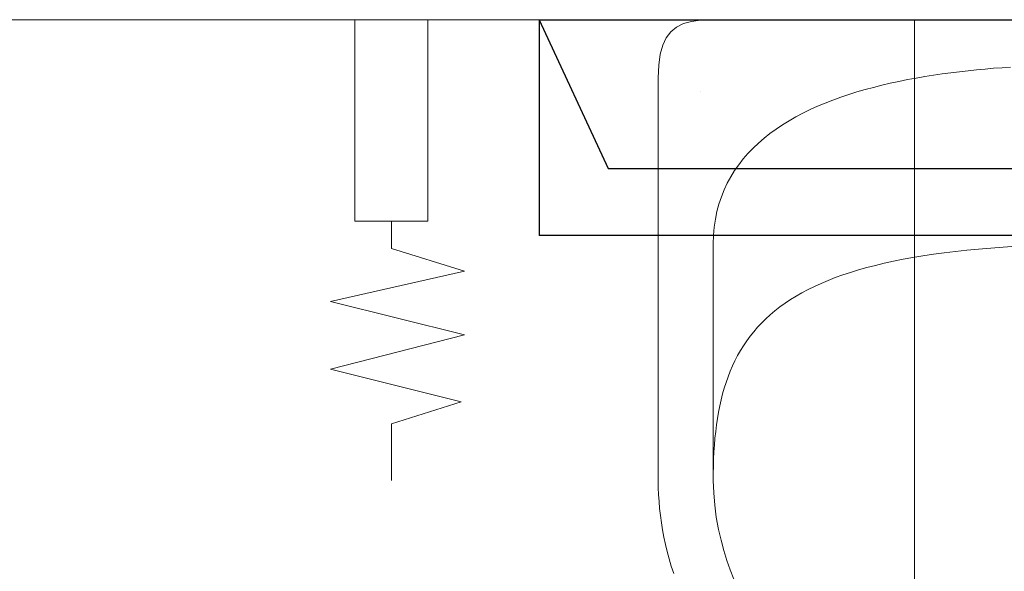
# Model space of a CAD drawing. Header units: centimetres. Extents: x 88729 to 133553, y -16225 to 14174.
# Tile 111 of 231: x 91327 to 91381, y -6656 to -6626. Entities that reach past the tile are written whole.
import ezdxf
from ezdxf.enums import TextEntityAlignment as Align

# ---------------------------------------------------------------- set-up
doc = ezdxf.new("R2010")
doc.units = ezdxf.units.CM
doc.layers.add('A-ARMATURA', color=252, linetype='Continuous', lineweight=5)
doc.layers.add('E_Istn_pozostaje', color=132, linetype='Continuous', lineweight=25)
for name, color, linetype in [('A-SCIANY', 252, 'Continuous'), ('A-SUFITY', 252, 'Continuous'), ('E_PODKLAD', 7, 'Continuous'), ('R-MET-IWE', 252, 'Continuous')]:
    doc.layers.add(name, color=color, linetype=linetype)
doc.styles.get("Standard").update_dxf_attribs({"font": 'txt.shx'})

# ---------------------------------------------------------------- blocks, each defined once
blk = doc.blocks.new('RLX_F50_18W')
at = {"ltscale": 0.1}
for p, q in [((5.9, 31.5), (-5.9, 31.5)), ((-5.9, -31.5), (-5.9, 31.5)), ((5.9, 31.5), (-2.224, 27.739)), ((5.9, 31.5), (5.9, -31.5)), ((-2.224, 27.739), (-2.224, 0))]:
    blk.add_line(p, q, dxfattribs=at)
at = {"ltscale": 0.1, "flags": 9}
blk.add_attdef('RLXLUM', (0, 0), '', height=0.1, dxfattribs=at)
blk = doc.blocks.new('A$C3A7D2EB8')
at = {"layer": 'A-ARMATURA'}
blk.add_line((22.711, 16.627), (22.711, 16.627), dxfattribs=at)
for points in [[(-0.008, 20.535), (22.115, 20.535), (22.679, 20.513), (23.178, 20.443), (23.613, 20.319), (23.987, 20.133), (24.299, 19.879), (24.552, 19.551), (24.746, 19.142), (24.884, 18.645), (24.965, 18.054), (24.992, 17.362), (24.992, -4.665), (24.988, -5.035), (24.973, -5.409), (24.95, -5.788), (24.917, -6.171), (24.873, -6.557), (24.82, -6.947), (24.757, -7.339), (24.682, -7.734), (24.598, -8.13), (24.502, -8.528), (24.396, -8.927), (24.278, -9.327), (24.149, -9.727)], [(20.866, -10.041), (21.061, -9.531), (21.242, -9.005), (21.408, -8.462), (21.562, -7.901), (21.704, -7.32), (21.822, -6.649), (21.908, -5.987), (21.965, -5.32), (21.992, -4.636), (21.992, 8.296), (21.975, 8.758), (21.934, 9.206), (21.87, 9.64), (21.784, 10.059), (21.675, 10.464), (21.545, 10.855), (21.395, 11.232), (21.224, 11.596), (21.034, 11.947), (20.825, 12.286), (20.599, 12.611), (20.354, 12.924), (20.093, 13.225), (19.816, 13.514), (19.523, 13.792), (19.216, 14.058), (18.894, 14.312), (18.558, 14.556), (18.209, 14.789), (17.849, 15.012), (17.476, 15.224), (17.092, 15.427), (16.698, 15.619), (16.294, 15.802), (15.881, 15.976), (15.459, 16.141), (15.03, 16.297), (14.593, 16.445), (14.149, 16.584), (13.7, 16.715), (13.245, 16.838), (12.786, 16.954), (12.323, 17.063), (11.856, 17.164), (11.386, 17.258), (10.914, 17.346), (10.441, 17.427), (9.967, 17.503), (9.493, 17.572), (9.019, 17.636), (8.546, 17.694), (8.075, 17.747), (7.606, 17.795), (7.14, 17.839), (6.678, 17.878), (6.22, 17.913), (5.767, 17.944)], [(21.992, -4.665), (21.99, -4.259), (21.982, -3.86), (21.969, -3.468), (21.95, -3.082), (21.924, -2.703), (21.893, -2.331), (21.855, -1.966), (21.811, -1.607), (21.759, -1.255), (21.701, -0.909), (21.634, -0.57), (21.56, -0.238), (21.478, 0.088), (21.388, 0.407), (21.289, 0.719), (21.182, 1.025), (21.065, 1.325), (20.939, 1.617), (20.804, 1.904), (20.659, 2.184), (20.504, 2.457), (20.339, 2.724), (20.163, 2.985), (19.977, 3.239), (19.779, 3.486), (19.571, 3.727), (19.35, 3.962), (19.118, 4.191), (18.874, 4.413), (18.618, 4.629), (18.349, 4.838), (18.068, 5.041), (17.773, 5.238), (17.466, 5.428), (17.145, 5.613), (16.81, 5.79), (16.461, 5.962), (16.097, 6.128), (15.72, 6.287), (15.327, 6.44), (14.92, 6.587), (14.497, 6.728), (14.059, 6.862), (13.605, 6.991), (13.135, 7.113), (12.649, 7.229), (12.146, 7.339), (11.627, 7.443), (11.09, 7.541), (10.537, 7.633), (9.966, 7.719), (9.377, 7.799), (8.77, 7.873), (8.145, 7.941), (7.501, 8.002), (6.839, 8.058), (6.157, 8.108), (5.457, 8.152)]]:
    blk.add_lwpolyline(points, dxfattribs=at)
blk = doc.blocks.new('A$C1D21525B')
at = {"layer": 'A-ARMATURA'}
blk.add_lwpolyline([(0, 11.006), (0, 12.496), (-3.985, 13.735), (3.321, 15.395), (-3.985, 17.22), (3.321, 19.094), (-3.819, 20.871), (0, 22.08), (0, 25.18)], dxfattribs=at)
blk.add_lwpolyline([(1.993, 0), (-1.993, 0), (-1.993, 11.006), (1.993, 11.006)], close=True, dxfattribs=at)
blk = doc.blocks.new('A$Ce817dbbb')
at = {"layer": 'A-SCIANY', "color": 252, "lineweight": 9, "ltscale": 3}
blk.add_line((14.104, -17091.017), (-140.896, -17091.017), dxfattribs=at)
at = {"layer": 'A-SUFITY', "lineweight": 0, "ltscale": 0.1}
blk.add_lwpolyline([(-25.896, -17314.017), (-25.896, -17091.017)], dxfattribs=at)
at = {"layer": 'A-ARMATURA', "color": 252, "lineweight": 9, "rotation": 180}
blk.add_blockref('A$C1D21525B', (-54.452, -17091.017), dxfattribs=at)
at = {"layer": 'A-ARMATURA', "color": 252, "lineweight": 9, "xscale": -1}
blk.add_blockref('A$C3A7D2EB8', (-14.89, -17111.552), dxfattribs=at)
at = {"layer": 'R-MET-IWE', "color": 252, "lineweight": 9, "width": 0.75}
for tag, rotation, p in [('0-', 90, (-1139.045, -4143.611)), ('0-', 90, (-1113.045, -4143.611)), ('0-', 90, (-1087.045, -4143.611)), ('2-', 90, (-796.045, -4143.611)), ('2-', 90, (-505.045, -4143.611)), ('0-', 90, (-480.045, -4143.611)), ('0-', 90, (-456.045, -4143.611)), ('2-', 90, (-166.045, -4143.611)), ('2-', 90, (-625.663, -4833.611)), ('2-', 90, (-599.663, -4833.611)), ('2-', 90, (-573.663, -4833.611)), ('0-', 180, (-2169.638, -4848.468)), ('0-', 180, (-2169.638, -4873.468)), ('0-', 180, (-2169.638, -4899.468)), ('-2', 90, (-1661.47, -4961.645)), ('-2', 90, (-1636.47, -4961.645)), ('0-', 270, (-1489.782, -4968.061)), ('0-', 270, (-1464.782, -4968.061)), ('0-', 270, (-1439.782, -4968.061)), ('0-', 270, (-1364.782, -4968.061)), ('0-', 270, (-1339.782, -4968.061)), ('0-', 270, (-1314.782, -4968.061)), ('0-', 270, (328.218, -4968.061)), ('0-', 270, (354.218, -4968.061)), ('0-', 270, (1256.218, -4968.061)), ('0-', 270, (1282.218, -4968.061)), ('0-', 90, (-513.045, -5496.611)), ('0-', 90, (-487.045, -5496.611)), ('K.S.-', 90, (-487.045, -5766.111)), ('0-', 90, (-513.045, -5766.111)), ('1-', 90, (-539.045, -6114.611)), ('0-', 90, (-513.045, -6114.611)), ('0-', 90, (-487.045, -6114.611)), ('0-', 90, (301.955, -6545.611)), ('0-', 90, (327.955, -6545.611)), ('0-', 90, (353.955, -6545.611)), ('0-', 90, (416.113, -6545.611)), ('0-', 90, (1255.955, -6545.611)), ('0-', 90, (1281.955, -6545.611)), ('1-', 90, (2382.955, -6845.611)), ('1-', 90, (2408.955, -6845.611)), ('1-', 90, (2434.955, -6845.611)), ('1-', 90, (2827.955, -6845.611)), ('1-', 90, (2853.955, -6845.611)), ('1-', 90, (2879.955, -6845.611)), ('<-2', 90, (-910.64, -10482.409)), ('2->', 90, (-718.146, -10854.38)), ('2->', 90, (-692.146, -10854.38)), ('2->', 90, (-744.146, -10870.803)), ('-0', 90, (-186.093, -12450.121)), ('1-', 90, (2264.472, -12866.38)), ('1-', 90, (2290.472, -12866.38)), ('1-', 90, (2316.472, -12866.38)), ('1-', 90, (2709.472, -12866.38)), ('1-', 90, (2735.472, -12866.38)), ('1-', 90, (2761.472, -12866.38)), ('<-KL', 90, (-700.012, -16780.913)), ('-0', 90, (-179.939, -18957.533)), ('0->', 90, (-1257.528, -23179.046)), ('0->', 90, (-1231.528, -23179.046)), ('0->', 90, (-1205.528, -23179.046)), ('0->', 90, (-600.528, -23179.046)), ('0->', 90, (-574.528, -23179.046)), ('0->', 90, (-1692.528, -24074.046)), ('0->', 90, (-1666.528, -24074.046)), ('0->', 90, (-1640.528, -24074.046)), ('0->', 90, (-1486.528, -24074.046)), ('0->', 90, (-1460.528, -24074.046)), ('0->', 90, (-1434.528, -24074.046)), ('<-0', 90, (-499.818, -24383.565)), ('<-0', 90, (-298.109, -24383.565)), ('<-0', 180, (-587.122, -25088.859)), ('<-0', 270, (-496.631, -25202.677)), ('<-0', 180, (-1353.253, -25419.359)), ('<-0', 180, (-1187.253, -25444.101)), ('<-0', 90, (-179.614, -25454.222)), ('<-0', 90, (-69.593, -26375.359)), ('<-0', 90, (-43.593, -26375.359))]:
    blk.add_attdef(tag, text='', height=17, rotation=rotation, dxfattribs=at).set_placement(p, align=Align.MIDDLE)
for tag, p in [('2-', (1424.812, -4179.204)), ('2-', (1424.812, -4205.204)), ('K.S.-', (-76.891, -4264.204)), ('KL-', (-613.132, -4292.185)), ('1-', (-613.132, -4312.185)), ('1-', (-613.132, -4332.185)), ('K.S.-', (1414.126, -4333.662)), ('0-', (-70.188, -4341.204)), ('0-', (469.812, -4341.204)), ('1-', (-613.132, -4352.185)), ('0-', (1424.812, -4361.204)), ('0-', (-70.188, -4367.204)), ('1-', (469.812, -4367.204)), ('0-', (1099.812, -4368.204)), ('2-', (1424.812, -4387.204)), ('1-', (-70.188, -4393.204)), ('1-', (469.812, -4393.204)), ('1-', (1099.812, -4394.204)), ('2-', (1424.812, -4413.204)), ('2-', (-70.188, -4419.204)), ('2-', (1099.812, -4420.204)), ('2-', (469.812, -4444.204)), ('K.S.-', (-76.891, -4445.204)), ('2-', (1099.812, -4446.204)), ('2-', (469.812, -4470.204)), ('2-', (-825.188, -4496.204)), ('2-', (-825.188, -4522.204)), ('2-', (-70.188, -4574.204)), ('2-', (-70.188, -4600.204)), ('K.S.-', (1089.126, -4600.662)), ('2-', (1099.812, -4653.204)), ('2-', (-70.188, -4669.204)), ('2-', (1099.812, -4679.204)), ('-1', (1806.777, -4690.779)), ('1-', (-70.188, -4695.204)), ('2-', (1099.812, -4705.204)), ('-1', (1806.777, -4716.295)), ('K.S.-', (-73.204, -4721.204)), ('-1', (1806.777, -4743.07)), ('FR-', (-70.188, -4747.204)), ('0-', (-1066.188, -6382.704)), ('0-', (-1066.188, -6408.704)), ('2-', (1729.812, -6586.204)), ('2-', (1729.812, -6612.204)), ('2-', (1729.812, -6638.204)), ('2-', (1729.812, -6664.204)), ('K.S.-', (469.812, -6788.204)), ('1-', (-962.188, -6915.204)), ('2-', (1729.812, -6923.204)), ('1-', (-460.188, -6923.204)), ('1-', (469.812, -6923.204)), ('1-', (-460.188, -6949.204)), ('1-', (469.812, -6949.204)), ('2-', (1729.812, -6949.204)), ('K.S.-', (2901.812, -6960.204)), ('2-', (1729.812, -6975.204)), ('2-', (1729.812, -7001.204)), ('2-', (-460.188, -7026.204)), ('0-', (469.812, -7026.204)), ('2-', (-460.188, -7052.204)), ('0-', (469.812, -7052.204)), ('2-', (-460.188, -7078.204)), ('2-', (469.812, -7078.204)), ('1-', (2901.812, -7088.204)), ('2-', (469.812, -7104.204)), ('1-', (2901.812, -7114.204)), ('0-', (1729.812, -7131.204)), ('2-', (-460.188, -7141.204)), ('0-', (1729.812, -7157.204)), ('2-', (-460.188, -7167.204)), ('2-', (469.812, -7181.204)), ('2-', (1729.812, -7183.204)), ('0-', (-460.188, -7193.204)), ('2-', (469.812, -7207.204)), ('2-', (1729.812, -7209.204)), ('K.S.-', (-470.874, -7217.662)), ('2-', (469.812, -7233.204)), ('2-', (1729.812, -7235.204)), ('1-', (-460.188, -7245.204)), ('2-', (469.812, -7259.204)), ('2-', (1729.812, -7261.204)), ('2-', (1729.812, -7287.204)), ('2-', (-460.188, -7297.204)), ('2->', (-943.671, -10542.973)), ('-1', (1688.294, -10711.548)), ('-1', (1688.294, -10737.548)), ('-1', (1688.294, -10763.548)), ('<-2', (1685.551, -12605.392)), ('2->', (1611.329, -12636.472)), ('2->', (1611.329, -12658.973)), ('2->', (1590.766, -12684.973)), ('K.S.-', (2783.329, -12980.973)), ('2->', (-578.671, -13046.973)), ('2->', (-578.671, -13072.973)), ('<-2', (-476.881, -13105.942)), ('1-', (2783.329, -13108.973)), ('1-', (2783.329, -13134.973)), ('<-1', (-610.787, -16857.829)), ('<-1', (-610.787, -16877.829)), ('<-1', (1688.294, -17218.96)), ('<-1', (1688.294, -17244.96)), ('<-1', (1688.294, -17270.96)), ('<-1', (-478.914, -18553.429)), ('<-0', (-2287.983, -23879.575)), ('<-0', (-2287.983, -23905.575)), ('<-0', (-2287.983, -23931.575)), ('<-0', (-343.077, -24738.183)), ('<-0', (-478.914, -25059.683))]:
    blk.add_attdef(tag, text='', height=17, dxfattribs=at).set_placement(p, align=Align.MIDDLE)

msp = doc.modelspace()

# ---------------------------------------------------------------- block references
at = {"layer": 'E_Istn_pozostaje', "rotation": 90}
msp.add_blockref('RLX_F50_18W', (91386.992, -6631.526), dxfattribs=at)
at = {"layer": 'E_PODKLAD'}
msp.add_blockref('A$Ce817dbbb', (91401.874, 10465.391), dxfattribs=at)

doc.saveas('drawing.dxf')
